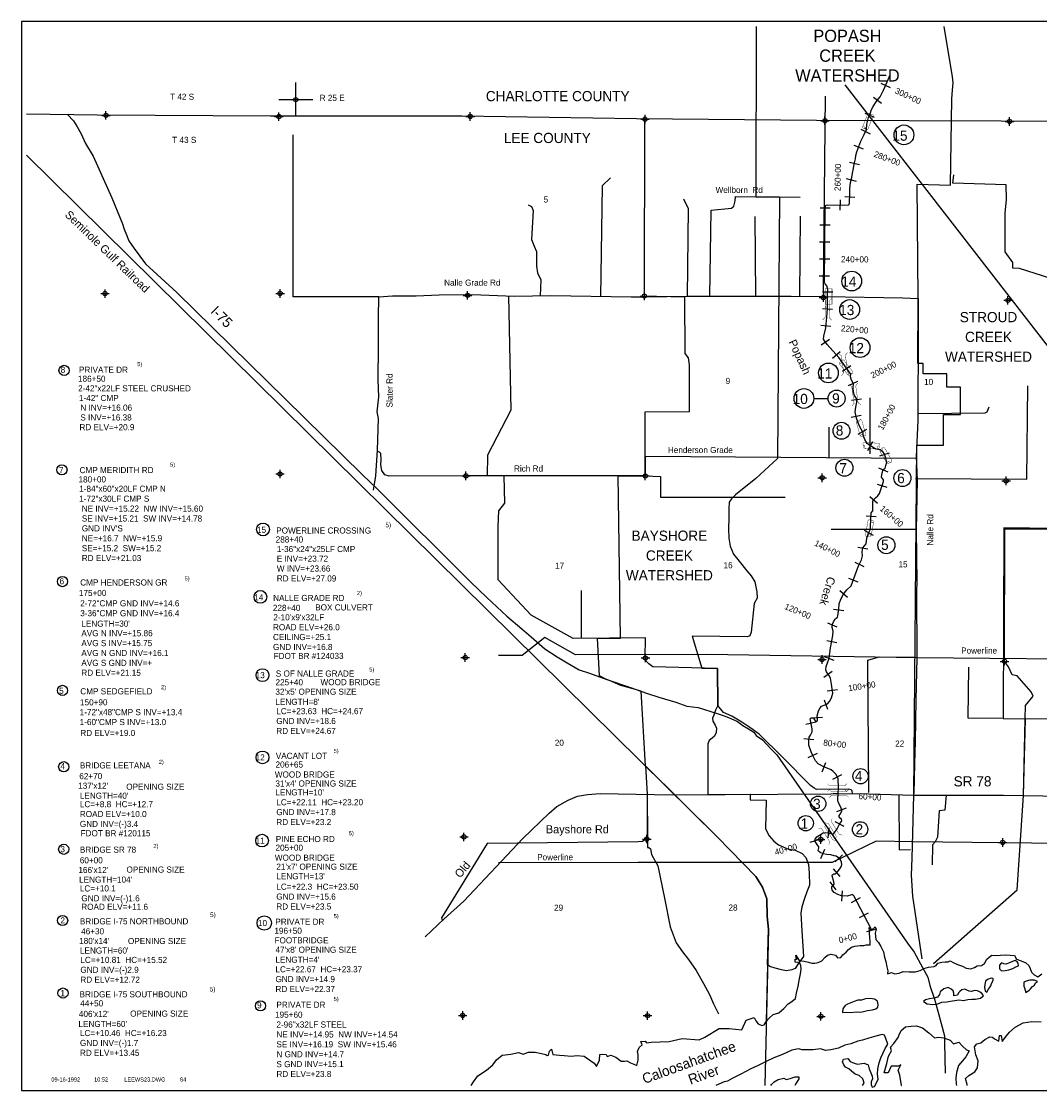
# Model space of a CAD drawing. Extents: x 211778 to 259778, y 857051 to 889051.
# Tile 1 of 2: x 211778 to 241777, y 857551 to 889051. Entities that reach past the tile are written whole.
import ezdxf
from ezdxf.enums import TextEntityAlignment as Align

# ---------------------------------------------------------------- set-up
doc = ezdxf.new("R2010")
doc.units = 0
doc.header["$LTSCALE"] = 800
doc.header["$PDMODE"] = 34
doc.header["$PDSIZE"] = 125
for name, pattern in [('DIVIDE', [0]), ('PHANTOM', [0]), ('STREAM', [0])]:
    doc.linetypes.add(name, pattern=pattern)
doc.layers.get('0').update_dxf_attribs({"linetype": 'CONTINUOUS'})
for name, color, linetype in [('BORDER', 1, 'CONTINUOUS'), ('COUNTY', 15, 'PHANTOM'), ('MAJROADS', 9, 'CONTINUOUS'), ('MINROADS', 8, 'CONTINUOUS'), ('POWERLINES', 11, 'DIVIDE'), ('RR', 13, 'CONTINUOUS'), ('SEC', 2, 'CONTINUOUS'), ('STATIONS', 7, 'CONTINUOUS'), ('STRUCTTEXT', 7, 'CONTINUOUS'), ('STRUCTURES', 10, 'CONTINUOUS'), ('TEXT', 7, 'CONTINUOUS'), ('TRUNKS', 5, 'STREAM'), ('WATER', 4, 'CONTINUOUS'), ('WSHEDS', 3, 'CONTINUOUS')]:
    doc.layers.add(name, color=color, linetype=linetype)

# ---------------------------------------------------------------- blocks, each defined once
blk = doc.blocks.new('TICK')
at = {"color": 0}
for points in [[(500, 0), (500, 1000)], [(0, 500), (1000, 500)]]:
    blk.add_lwpolyline(points, dxfattribs=at)
blk.add_point((500, 500), dxfattribs=at)
blk = doc.blocks.new('RCP')
at = {"layer": 'STRUCTURES', "color": 0, "const_width": 20}
for points in [[(-354, 160, 0.802976), (-374, 25, 0.802976)], [(-374, 25, 0.489412), (-354, -140, 0.489412)], [(-354, -140, 0.606659), (-374, 25, 0.606659)], [(415, 25, 0.606659), (396, -140, 0.606659)], [(415, 25, 0.802976), (396, 160, 0.802976)], [(396, -140, 0.489412), (415, 25, 0.489412)]]:
    blk.add_lwpolyline(points, format="xyb", dxfattribs=at)
for points in [[(396, 160), (-354, 160)], [(-354, -140), (396, -140)]]:
    blk.add_lwpolyline(points, dxfattribs=at)
blk = doc.blocks.new('BOX')
at = {"layer": 'STRUCTURES', "color": 0, "const_width": 20}
blk.add_lwpolyline([(-377, -171), (433, -171), (433, 189), (-377, 189)], close=True, dxfattribs=at)
blk = doc.blocks.new('BRIDGE')
at = {"layer": 'STRUCTURES', "color": 0, "const_width": 20}
for points in [[(-234, -534), (-101, -402), (-101, 496), (-234, 629)], [(244, -534), (112, -402), (112, 496), (244, 629)]]:
    blk.add_lwpolyline(points, dxfattribs=at)
blk = doc.blocks.new('LOGON')
at = {"color": 0}
blk.add_attdef('DATE', text='', height=1, dxfattribs=at).set_placement((-1.87, 1.76), align=Align.RIGHT)
for tag, p in [('TIME', (1.56, 1.76)), ('DRAWING', (8.97, 1.76)), ('OPERATOR', (22.66, 1.76))]:
    blk.add_attdef(tag, p, '', height=1, dxfattribs=at)

msp = doc.modelspace()

# ---------------------------------------------------------------- linework, layer by layer
at = {"layer": 'BORDER', "color": 0}
msp.add_lwpolyline([(211778, 857551), (259778, 857551), (259778, 889051), (211778, 889051)], close=True, dxfattribs=at)
at = {"layer": 'COUNTY', "color": 0}
msp.add_lwpolyline([(259628, 885946), (256329, 886000), (251194, 886003), (245934, 886091), (240641, 886112), (235204, 886133), (229902, 886179), (224751, 886258), (219114, 886255), (214022, 886292), (211928, 886317)], dxfattribs=at)
at = {"layer": 'MAJROADS', "color": 0}
for points in [[(213139, 886311), (213314, 886126), (213413, 885966), (213537, 885739), (213669, 885453), (213893, 885082), (214445, 883855), (214758, 883090), (214807, 882931), (214873, 882763), (214947, 882586), (215104, 882359), (215436, 881912), (216360, 881067), (219554, 877927), (221817, 875698), (222274, 875267), (225019, 872532), (225491, 872077), (226083, 871525), (226521, 871152), (226801, 870917), (227198, 870565), (227566, 870329), (227858, 870152), (228211, 869949), (228517, 869846), (229028, 869663), (229694, 869437), (230225, 869255), (230560, 869140), (231061, 868991), (231381, 868878), (231722, 868842), (232094, 868724), (232334, 868644), (232516, 868584), (232680, 868509), (232873, 868427), (233031, 868309), (233205, 868205), (233358, 868109), (233423, 868013), (233617, 867884), (233733, 867758), (233875, 867601), (234039, 867444), (237881, 861895), (238086, 861630), (238330, 861177), (238481, 860897), (238547, 860652), (238677, 860246), (238783, 859893), (238975, 859166), (238973, 858957), (238991, 858065)], [(222308, 880937), (219788, 880937), (219788, 885707)], [(222152, 875237), (222218, 875658), (222274, 876420), (222298, 877350), (222257, 877552), (222311, 877987), (222290, 878490), (222297, 879462), (222303, 880317), (222308, 880937), (222710, 880967), (223406, 880970), (224084, 880999), (225073, 881008), (226296, 880958), (227377, 880975), (229740, 880940), (230193, 880937), (231408, 880953), (232598, 880953), (233436, 880955), (234458, 880956), (235480, 880948), (237743, 880907), (238203, 880886), (238197, 879981), (238193, 877292), (238144, 876236), (238172, 875532), (238136, 874058), (238158, 872524), (238148, 872281), (238159, 870287), (238133, 869063), (238115, 867832), (238094, 867187), (238071, 866307)], [(223670, 862080), (224233, 862615), (224815, 863130), (226555, 864977), (227332, 865725), (227551, 865917), (227888, 866107), (228165, 866230), (228459, 866278), (228828, 866309), (230956, 866268), (235626, 866297), (236411, 866303), (238070, 866257), (240718, 866254), (245921, 866165)]]:
    msp.add_lwpolyline(points, dxfattribs=at)
at = {"layer": 'MINROADS', "color": 0}
msp.add_line((235576, 876189), (235576, 877099), dxfattribs=at)
for points in [[(235456, 886851), (235397, 881120), (235415, 880949)], [(243345, 880262), (243280, 881102), (241186, 881766), (240985, 881780), (240989, 881946), (240764, 882260), (240759, 883413), (240805, 883790), (240795, 884240), (239223, 884286), (239254, 884530)], [(229130, 884442), (228893, 884205), (228843, 880940)], [(232066, 880953), (232096, 883486), (232704, 883544), (232771, 883608), (232809, 883767), (232819, 883893), (234724, 883872)], [(226711, 883643), (226806, 883597), (226853, 883484), (226808, 882629), (226881, 882430), (226958, 882272), (226959, 882065), (226954, 881836), (226988, 881643), (227078, 881437), (227060, 880970)], [(231286, 883820), (231424, 883536), (231393, 880953)], [(233388, 883301), (233402, 880955)], [(234718, 883314), (234702, 880954)], [(226134, 880964), (226195, 877595), (225508, 876270), (225504, 875661)], [(238125, 875587), (241402, 875562), (241429, 878311)], [(236788, 876307), (236788, 877957)], [(238194, 877498), (240177, 877514), (240229, 877550), (240293, 877697)], [(238146, 876170), (230158, 876228), (230161, 875658), (224876, 875662), (222610, 875652), (222490, 875688), (222398, 875816), (222369, 875988), (222381, 876135), (222366, 876323), (222325, 876359), (222271, 876379), (222262, 876380)], [(236266, 866302), (236258, 866386), (236221, 866415), (236155, 866433), (235208, 866426), (235131, 866462), (235025, 866540), (234202, 867374), (233517, 868051), (233272, 868232), (233001, 868408), (232709, 868585), (232460, 868693), (232300, 868893), (232284, 869991), (230380, 870037), (230269, 870120), (230200, 870189), (230159, 870299), (230165, 870886), (228039, 870872), (226801, 871557), (225827, 872594), (225830, 874174), (225841, 874634), (226017, 874860), (226005, 875661)], [(229429, 870881), (229358, 875658)], [(230161, 875658), (230611, 875642), (230611, 875031), (234284, 875031)], [(249946, 874029), (246010, 874063), (240727, 874129), (240700, 868510), (242339, 868503), (242325, 867528), (242500, 867515), (242516, 866223)], [(235640, 874096), (238140, 874094)], [(228279, 870881), (228279, 872281)], [(236748, 866332), (236716, 870235), (237052, 870335), (238088, 870325)], [(240710, 868510), (239676, 868528), (239689, 870023)], [(241298, 866244), (241366, 868497)], [(230217, 866282), (230217, 865017), (230166, 864954), (230078, 864890), (229952, 864881), (225498, 864831), (224151, 862646), (224179, 862563)], [(237626, 866272), (237639, 864645), (237974, 864653)], [(239024, 866256), (238988, 865818), (238817, 865791), (238765, 865014), (238700, 864876), (238617, 864790), (238616, 864204)]]:
    msp.add_lwpolyline(points, dxfattribs=at)
at = {"layer": 'POWERLINES', "color": 0}
for points in [[(236038, 887177), (246146, 874159), (246031, 861285), (245180, 860784)], [(245948, 867739), (244903, 867731), (244960, 868848), (244618, 868835), (244598, 870240), (238173, 870297), (231969, 870397), (228102, 870392), (227198, 870904), (226531, 870369), (225833, 870368)], [(245886, 864796), (238049, 864876), (236966, 864904), (235670, 864269), (229949, 864268), (225833, 864260)]]:
    msp.add_lwpolyline(points, dxfattribs=at)
at = {"layer": 'RR', "color": 0}
msp.add_lwpolyline([(211928, 885108), (232280, 865032), (233421, 863858), (233610, 863541), (233739, 863199), (233753, 862685), (233791, 862310), (233678, 857701)], dxfattribs=at)
at = {"layer": 'SEC', "color": 0}
for p in [(214271, 886282), (219364, 886246), (225001, 886249), (230152, 886170), (235454, 886124), (240890, 886102), (214243, 881031), (219402, 881036), (224922, 880980), (230132, 880960), (235409, 880914), (240845, 880834), (219398, 875717), (224876, 875662), (230161, 875658), (235371, 875604), (240790, 875515), (224855, 870309), (230165, 870297), (235367, 870251), (240744, 870197), (224817, 865024), (230203, 864961), (235329, 864949), (240690, 864861), (224780, 859764), (230225, 859759), (235334, 859739)]:
    msp.add_point(p, dxfattribs=at)
at = {"layer": 'STATIONS', "color": 0}
for p, q in [((237101, 887228), (237373, 887102)), ((236880, 886816), (237122, 886639)), ((236624, 886349), (236901, 886233)), ((236513, 885874), (236783, 885743)), ((236302, 885406), (236583, 885301)), ((236176, 884901), (236469, 884838)), ((236078, 884420), (236368, 884340)), ((236035, 883892), (236334, 883875)), ((235899, 883793), (235893, 883493)), ((235307, 883557), (235607, 883554)), ((235302, 883057), (235602, 883054)), ((235297, 882557), (235597, 882554)), ((235292, 882057), (235592, 882054)), ((235287, 881557), (235587, 881554)), ((235383, 881087), (235683, 881079)), ((235376, 880596), (235675, 880570)), ((235333, 880099), (235631, 880072)), ((235337, 879526), (235590, 879688)), ((235677, 879127), (235898, 879329)), ((235969, 878743), (236212, 878918)), ((236150, 878321), (236419, 878455)), ((236233, 877893), (236530, 877931)), ((236223, 877388), (236516, 877453)), ((236428, 876889), (236691, 877033)), ((236721, 876409), (236864, 876673)), ((237065, 876252), (237351, 876342)), ((237031, 875897), (237309, 875785)), ((236992, 875415), (237278, 875324)), ((236772, 875051), (236999, 874854)), ((236663, 874483), (236962, 874468)), ((236610, 874064), (236872, 873916)), ((236417, 873563), (236713, 873512)), ((236333, 873124), (236602, 872991)), ((236145, 872646), (236425, 872539)), ((235890, 872283), (236121, 872092)), ((235709, 871736), (236007, 871699)), ((235528, 871333), (235805, 871217)), ((235506, 870811), (235800, 870754)), ((235434, 870342), (235714, 870235)), ((235419, 869734), (235662, 869909)), ((235523, 869325), (235820, 869370)), ((235428, 869068), (235527, 868784)), ((235078, 868538), (235378, 868553)), ((234894, 868346), (235186, 868415)), ((234831, 867928), (235129, 867893)), ((234957, 867368), (235229, 867495)), ((235370, 866944), (235482, 867222)), ((235683, 866724), (235947, 866868)), ((235692, 866315), (235991, 866294)), ((235807, 865777), (236088, 865884)), ((235747, 865475), (236014, 865340)), ((235567, 865296), (235538, 864997)), ((235017, 864874), (235306, 864955)), ((235335, 864392), (235452, 864668)), ((235754, 864293), (235972, 864499)), ((235693, 864084), (235895, 863863)), ((235594, 863705), (235772, 863464)), ((235955, 863136), (235967, 863436)), ((236238, 863096), (236504, 863236)), ((236470, 862654), (236736, 862793)), ((236682, 862239), (236972, 862316))]:
    msp.add_line(p, q, dxfattribs=at)
at = {"layer": 'STRUCTTEXT', "color": 0}
msp.add_lwpolyline([(235125, 877942), (235547, 877939)], dxfattribs=at)
for centre, radius in [((237779, 885708), 291), ((236242, 881400), 291), ((236181, 880562), 291), ((236487, 879440), 291), ((213036, 878769), 150), ((235556, 878693), 291), ((234834, 877942), 291), ((235797, 877939), 250), ((235940, 876991), 250), ((236027, 875900), 250), ((212974, 875841), 150), ((237736, 875598), 250), ((218898, 874083), 188), ((237262, 873617), 250), ((212991, 872547), 150), ((218820, 872097), 188), ((218882, 869790), 188), ((212990, 869342), 150), ((218882, 867367), 188), ((213026, 867092), 150), ((236502, 866813), 226), ((235253, 866002), 226), ((234887, 865428), 226), ((236488, 865248), 226), ((218870, 864917), 188), ((213026, 864661), 150), ((212994, 862564), 150), ((218934, 862490), 212), ((213005, 860426), 150), ((218823, 860049), 150)]:
    msp.add_circle(centre, radius, dxfattribs=at)
at = {"layer": 'TRUNKS', "color": 0}
msp.add_lwpolyline([(236827, 862277), (236817, 862316), (236306, 863290), (236278, 863317), (236237, 863314), (236107, 863280), (235941, 863287), (235829, 863325), (235723, 863384), (235662, 863453), (235653, 863521), (235651, 863561), (235703, 863599), (235728, 863633), (235716, 863705), (235664, 863877), (235663, 863901), (235681, 863918), (235714, 863939), (235760, 863942), (235825, 864001), (235890, 864080), (235938, 864162), (235946, 864214), (235943, 864282), (235910, 864346), (235851, 864409), (235784, 864457), (235723, 864463), (235626, 864500), (235504, 864510), (235398, 864528), (235316, 864563), (235262, 864603), (235254, 864623), (235273, 864706), (235274, 864730), (235245, 864772), (235169, 864888), (235161, 864916), (235169, 864955), (235214, 865026), (235405, 865148), (235469, 865155), (235564, 865146), (235623, 865129), (235679, 865110), (235703, 865116), (235748, 865167), (235810, 865268), (235888, 865423), (235936, 865479), (235949, 865502), (235938, 865551), (235905, 865578), (235876, 865620), (235870, 865657), (235898, 865691), (235959, 865799), (235904, 865944), (235864, 866009), (235832, 866088), (235831, 866151), (235841, 866298), (235853, 866467), (235847, 866738), (235780, 866860), (235695, 866954), (235639, 866997), (235419, 867086), (235251, 867178), (235175, 867271), (235107, 867402), (235045, 867534), (234982, 867728), (234975, 867864), (234986, 867962), (235027, 868026), (235077, 868116), (235080, 868212), (235023, 868452), (235022, 868500), (235045, 868534), (235073, 868538), (235114, 868521), (235146, 868473), (235175, 868435), (235195, 868426), (235221, 868440), (235231, 868479), (235225, 868593), (235258, 868738), (235308, 868831), (235355, 868878), (235404, 868900), (235485, 868929), (235532, 868945), (235590, 869018), (235645, 869123), (235684, 869264), (235665, 869387), (235645, 869529), (235617, 869698), (235563, 869791), (235495, 869885), (235479, 869950), (235484, 870042), (235524, 870157), (235576, 870293), (235616, 870593), (235687, 870960), (235691, 871089), (235665, 871190), (235665, 871271), (235705, 871366), (235750, 871439), (235784, 871471), (235822, 871500), (235836, 871539), (235861, 871741), (235876, 871894), (235919, 872030), (235997, 872177), (236100, 872303), (236222, 872426), (236444, 873012), (236532, 873188), (236557, 873310), (236545, 873422), (236565, 873539), (236621, 873597), (236664, 873656), (236684, 873822), (236732, 873973), (236796, 874087), (236796, 874095), (236798, 874181), (236817, 874569), (236865, 874636), (236862, 874767), (236866, 874930), (236938, 875014), (237007, 875069), (237061, 875139), (237173, 875492), (237173, 875542), (237148, 875589), (237122, 875620), (237134, 875753), (237172, 875846), (237227, 875886), (237251, 875964), (237274, 876070), (237244, 876184), (237208, 876299), (237203, 876307), (237162, 876372), (237078, 876429), (236956, 876452), (236771, 876553), (236695, 876620), (236626, 876738), (236576, 876861), (236578, 876927), (236459, 877144), (236382, 877362), (236341, 877549), (236362, 877681), (236392, 877829), (236378, 877941), (236328, 878025), (236291, 878126), (236288, 878268), (236297, 878362), (236223, 878512), (236209, 878578), (236218, 878654), (235864, 879144), (235514, 879529), (235443, 879640), (235413, 879688), (235416, 879778), (235477, 880027), (235505, 880339), (235527, 880594), (235530, 880962), (235535, 881154), (235509, 881264), (235463, 881324), (235436, 881362), (235457, 883571), (235480, 883633), (235542, 883649), (236135, 883638), (236173, 883678), (236178, 883768), (236186, 883914), (236189, 884117), (236203, 884309), (236242, 884447), (236267, 884584), (236297, 884721), (236318, 884849), (236350, 885001), (236366, 885097), (236388, 885210), (236506, 885523), (236605, 885719), (236674, 885861), (236691, 886020), (236732, 886218), (236790, 886356), (236825, 886458), (236878, 886546), (236964, 886677), (237025, 886760), (237079, 886824), (237174, 887029), (237288, 887275), (237344, 887411), (237364, 887454)], dxfattribs=at)
at = {"layer": 'WATER', "color": 0}
for points in [[(233364, 859703), (233414, 859611), (233488, 859518), (233597, 859467), (233664, 859492), (233732, 859600), (233816, 859700), (233926, 859791), (234093, 859841), (234237, 859974), (234372, 860107), (234481, 860181), (234590, 860264), (234616, 860423), (234668, 860624), (234694, 860791), (234737, 860992), (234755, 861126), (234739, 861235), (234714, 861310), (234664, 861327), (234572, 861336), (234573, 861420), (234631, 861420), (234607, 861470), (234599, 861546), (234698, 861386), (234840, 861360), (234966, 861334), (235066, 861308), (235150, 861307), (235251, 861324), (235360, 861373), (235452, 861473), (235528, 861539), (235637, 861572), (235763, 861538), (235821, 861462), (235921, 861470), (235981, 861553), (236073, 861628), (236149, 861711), (236233, 861778), (236334, 861810), (236493, 861826), (236602, 861825), (236669, 861842), (236786, 861849), (236787, 861933), (236771, 862076), (236764, 862176), (236764, 862260), (236756, 862352), (236823, 862276), (236932, 862376), (236957, 862309), (236931, 862192), (236955, 862007), (237030, 861915), (237104, 861797), (237179, 861637), (237203, 861478), (237244, 861352), (237276, 861193), (237309, 861084), (237292, 860992), (237409, 861033), (237501, 860990), (237644, 861015), (237753, 861064), (237937, 861046), (238121, 861053), (238255, 861086), (238365, 861152), (238499, 861185), (238675, 861209), (238734, 861234), (238776, 861309), (238893, 861333), (238994, 861349), (239086, 861348), (239145, 861373), (239253, 861314), (239362, 861271), (239504, 861220), (239612, 861161), (239755, 861143), (239855, 861176), (239939, 861226), (240065, 861233), (240158, 861291), (240226, 861425), (240293, 861483), (240369, 861541), (240494, 861532), (240620, 861539), (240771, 861547), (240913, 861537), (241038, 861528), (241096, 861427), (241230, 861376), (241372, 861317), (241464, 861241), (241497, 861148), (241538, 861039), (241613, 860963), (241729, 860904), (241847, 860995)], [(230328, 858978), (230864, 859001), (231242, 859085), (231745, 859043), (231913, 859127), (232333, 859379), (232627, 859379), (233005, 859337), (233131, 859631), (233364, 859703)], [(237703, 857701), (237706, 857704), (237657, 858005), (237608, 858156), (237693, 858315), (237617, 858274), (237408, 858275), (237315, 858074), (237197, 858075), (237274, 858351), (237326, 858568), (237410, 858727), (237386, 858827), (237478, 858936), (237613, 859111), (237639, 859195), (237698, 859320), (237824, 859428), (237992, 859452), (238151, 859460), (238327, 859400), (238518, 859257), (238685, 859105), (238794, 859121), (238953, 859103), (239145, 859035), (239237, 858934), (239396, 858975), (239504, 858858), (239621, 858756), (239705, 858723), (239603, 858547), (239502, 858431), (239392, 858289), (239324, 858088), (239307, 857921), (239322, 857745), (239326, 857701)], [(239646, 857701), (239640, 857735), (239591, 857911), (239692, 857994), (239869, 858102), (239945, 858219), (239971, 858428), (239896, 858604), (239856, 858839), (239923, 858931), (240041, 858955), (240167, 859055), (240310, 859138), (240385, 859121), (240452, 859078), (240577, 859011), (240595, 859170), (240645, 859178), (240677, 859002), (240804, 859160), (240888, 859269), (241057, 859418), (241292, 859543), (241552, 859591), (241819, 859573)], [(225031, 857701), (225094, 857806), (225230, 857990), (225482, 858156), (225667, 858314), (225777, 858455), (225945, 858596), (226197, 858628), (226423, 858669), (226565, 858626), (226716, 858683), (226917, 858682), (227101, 858647), (227227, 858613), (227268, 858588), (227310, 858596), (227336, 858713), (227395, 858771), (227436, 858612), (227637, 858594), (227771, 858584), (227980, 858566), (228148, 858582), (228357, 858564), (228657, 858361), (228723, 858260), (228808, 858444), (228818, 858611), (228893, 858627), (229011, 858618), (229035, 858559), (229144, 858592), (229295, 858541), (229453, 858414), (229545, 858414), (229612, 858430), (229721, 858370), (229821, 858328), (229913, 858294), (229947, 858444), (229948, 858612), (229932, 858704), (229983, 858821), (230068, 858896), (230026, 858997), (230160, 859012), (230194, 858962), (230328, 858978)], [(236555, 857701), (236606, 857781), (236573, 857898), (236457, 857999), (236340, 858034), (236232, 858127), (236157, 858194), (236056, 858237), (236007, 858312), (235974, 858396), (235999, 858480), (236125, 858496), (236200, 858412), (236309, 858361), (236409, 858335), (236543, 858351), (236610, 858359), (236727, 858307), (236760, 858190), (236801, 858072), (236842, 857980), (236858, 857896), (236816, 857813), (236815, 857729), (236848, 857653), (236915, 857670), (236975, 857778), (237017, 857887), (237001, 858038), (237011, 858197), (237054, 858372), (237097, 858514), (237165, 858665), (237224, 858790), (237301, 858923), (237243, 859083), (237210, 859184), (237135, 859209), (236950, 859152), (236749, 859095), (236556, 859037), (236422, 859005), (236212, 858931), (236036, 858890), (235851, 858799), (235624, 858751), (235465, 858735), (235323, 858778), (235105, 858754), (234921, 858755), (234779, 858756), (234678, 858782), (234477, 858742), (234200, 858618), (233948, 858519), (233738, 858420), (233485, 858288), (233267, 858189), (232973, 858032), (232721, 857908), (232578, 857833), (232485, 857809)], [(232485, 857809), (232326, 857743), (232234, 857701)], [(233862, 857701), (233875, 857732), (233960, 857807), (234077, 857882), (234237, 857914), (234312, 857880), (234429, 857904), (234580, 857954), (234681, 857961), (234680, 857894), (234604, 857769), (234569, 857701)]]:
    msp.add_lwpolyline(points, dxfattribs=at)
for points in [[(241061, 861385), (240994, 861360), (240893, 861311), (240784, 861278), (240726, 861287), (240651, 861312), (240591, 861246), (240599, 861137), (240657, 861078), (240758, 861094), (240867, 861110), (240993, 861151), (241077, 861201), (241153, 861225), (241145, 861301), (241111, 861343)], [(240125, 860344), (240083, 860403), (240025, 860454), (239950, 860488), (239866, 860497), (239757, 860473), (239698, 860481), (239632, 860515), (239573, 860541), (239481, 860516), (239422, 860475), (239388, 860433), (239354, 860367), (239254, 860342), (239246, 860426), (239229, 860493), (239171, 860544), (239079, 860586), (238953, 860554), (238844, 860462), (238827, 860387), (238768, 860304), (238658, 860279), (238533, 860255), (238415, 860222), (238356, 860172), (238465, 860105), (238632, 860087), (238775, 860111), (238900, 860152), (239043, 860168), (239211, 860192), (239404, 860224), (239537, 860206), (239663, 860239), (239781, 860246), (239889, 860246), (240032, 860278), (240091, 860328)], [(240226, 860453), (240268, 860536), (240344, 860636), (240362, 860703), (240404, 860795), (240413, 860853), (240346, 860862), (240245, 860821), (240186, 860771), (240160, 860679), (240151, 860587), (240176, 860495)], [(241719, 860769), (241627, 860803), (241493, 860804), (241384, 860780), (241308, 860747), (241308, 860629), (241332, 860579), (241349, 860512), (241373, 860445), (241466, 860511), (241508, 860553), (241567, 860619), (241626, 860661), (241652, 860728)], [(236369, 859868), (236511, 859867), (236704, 859916), (236855, 859931), (236948, 859964), (237007, 860006), (237024, 860081), (237000, 860190), (236908, 860241), (236799, 860267), (236648, 860251), (236531, 860218), (236422, 860211), (236313, 860178), (236212, 860137), (236119, 860096), (236052, 860054), (235976, 859963), (235967, 859854), (236101, 859861), (236202, 859852)]]:
    msp.add_lwpolyline(points, close=True, dxfattribs=at)
at = {"layer": 'WSHEDS', "color": 0}
for points in [[(233425, 888901), (233416, 883887), (234111, 883879), (234054, 876169), (233415, 875586), (232821, 875103), (232702, 874986), (232634, 874891), (232619, 874695), (232620, 874425), (232611, 874099), (232623, 873830), (232662, 873594), (232758, 873351), (232923, 873153), (233154, 872862), (233278, 872712), (233387, 872537), (233443, 872249), (233453, 872057), (233372, 871899), (233281, 871057), (233241, 870950), (233175, 870921), (231543, 870941), (231829, 869998), (232284, 869991), (232300, 868893), (232227, 868761), (232182, 868612), (232140, 868524), (232150, 868434), (232221, 868321), (232254, 868226), (232249, 868097), (232196, 867997), (232126, 867933), (232038, 867862), (232001, 867765), (232007, 866275), (233249, 866282), (233249, 866115), (233725, 866108), (233706, 865264), (233805, 865054), (233942, 864903), (234081, 864790), (234379, 864667), (234577, 864633), (234786, 864533), (234887, 864416), (234970, 864210), (234988, 863961), (234995, 863602), (234919, 863407), (234847, 863209), (234774, 862969), (234745, 862777), (234774, 862263), (234825, 861505), (234688, 861311)], [(238315, 861438), (238042, 863284), (237998, 863900), (238021, 864396), (238070, 866257), (238164, 876570), (238946, 876570), (238946, 877470), (239446, 877470), (239446, 878270), (239046, 878270), (239046, 878670), (238346, 878670), (238346, 878970), (238186, 878971), (238203, 880886), (238170, 884260), (239156, 884223), (239190, 886774), (239209, 887022), (239229, 887244), (239212, 887416), (238962, 888901)], [(230132, 880960), (230144, 886170)], [(230167, 867116), (230037, 869318), (229761, 869394), (229435, 869484), (229191, 869590), (228982, 869683), (228815, 869771), (228756, 870877), (229429, 870881), (229358, 875658), (230161, 875658), (230153, 877548), (231463, 877557), (231462, 878931), (231431, 879135), (231339, 879266), (231325, 880924), (230074, 880951)], [(238650, 861294), (241114, 863470), (241298, 866244), (241351, 868507), (241361, 868893), (241588, 869175), (241531, 869295), (241119, 869773), (240968, 869798), (240862, 870035), (240744, 870197), (240750, 874097), (242994, 874101)], [(234688, 861311), (234577, 861153), (234473, 861111), (234324, 861079), (234175, 861105), (233990, 861156), (233832, 861206), (233765, 861252), (233791, 862310), (233753, 862685), (233739, 863199), (233610, 863541), (233421, 863858), (232280, 865032), (230167, 867116), (230217, 866282), (230226, 865004), (230226, 864711), (230261, 864711), (230315, 864675), (230341, 864506), (230531, 864169), (230723, 863220), (230891, 862373), (231072, 861907), (231254, 861639), (231428, 861413), (231656, 861087), (231878, 860710), (232055, 860387), (232171, 860108), (232316, 859812)], [(233765, 861252), (233724, 859588)]]:
    msp.add_lwpolyline(points, dxfattribs=at)

# ---------------------------------------------------------------- block references
at = {"color": 0}
msp.add_blockref('TICK', (219364, 886246), dxfattribs=at)
at = {"layer": 'STRUCTTEXT', "color": 0, "xscale": 0.5625, "yscale": 0.5625, "zscale": 0.5625, "rotation": 248.3177083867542}
msp.add_blockref('RCP', (236716, 886117), dxfattribs=at)
at = {"layer": 'STRUCTURES', "color": 0}
for name, p, xscale, yscale, zscale, rotation in [('BOX', (235564, 880931), 0.5625, 0.5625, 0.5625, 90), ('BRIDGE', (235519, 880553), 0.5625, 0.5625, 0.5625, 358.6554353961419), ('BRIDGE', (236031, 878930), 0.5625, 0.5625, 0.5625, 8), ('RCP', (236062, 878854), 0.5625, 0.5625, 0.5625, 307.7079410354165), ('BRIDGE', (236336, 878031), 0.5625, 0.5625, 0.5625, 8), ('RCP', (236506, 877076), 0.5625, 0.5625, 0.5625, 286.1134182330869), ('RCP', (236804, 876545), 0.5625, 0.5625, 0.5625, 357.5485302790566), ('RCP', (237234, 876264), 0.5625, 0.5625, 0.5625, 300.0000000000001), ('RCP', (236771, 874103), 0.5625, 0.5625, 0.5625, 79.99202019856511), ('BRIDGE', (235835, 866474), 0.495, 0.495, 0.495, 89.89783474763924), ('BRIDGE', (235890, 866302), 0.495, 0.495, 0.495, 90.42607874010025), ('BRIDGE', (235530, 865081), 0.495, 0.495, 0.495, 31.56505117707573), ('BRIDGE', (235724, 865238), 0.495, 0.495, 0.495, 31.56505117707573)]:
    msp.add_blockref(name, p, dxfattribs=dict(at, xscale=xscale, yscale=yscale, zscale=zscale, rotation=rotation))
at = {"layer": 'TEXT', "color": 0, "xscale": 120, "yscale": 120, "zscale": 120}
msp.add_blockref('LOGON', (213733, 857607), dxfattribs=at).add_auto_attribs({'DATE': '09-16-1992', 'TIME': '10:52', 'OPERATOR': '84', 'DRAWING': 'LEEWS23.DWG'})

# ---------------------------------------------------------------- texts
at = {"layer": 'MAJROADS', "color": 0}
for s, height, p in [('Nalle Grade Rd', 180, (224234, 881265)), ('SR 78', 300, (239244, 866513)), ('Bayshore Rd', 240, (227231, 865131))]:
    msp.add_text(s, height=height, dxfattribs=at).set_placement(p)
for s, height, rotation, p in [('I-75', 300, 315, (217333, 880486)), ('Slater Rd', 180, 90, (222715, 877676)), ('Nalle Rd', 180, 90, (238644, 873609)), ('Old', 240, 50, (224704, 863796))]:
    msp.add_text(s, height=height, rotation=rotation, dxfattribs=at).set_placement(p)
at = {"layer": 'MINROADS', "color": 0}
for s, p in [('Wellborn  Rd', (232231, 883996)), ('Henderson Grade', (230825, 876334)), ('Rich Rd', (226292, 875788))]:
    msp.add_text(s, height=180, dxfattribs=at).set_placement(p)
at = {"layer": 'POWERLINES', "color": 0}
for p in [(239466, 870426), (226975, 864339)]:
    msp.add_text('Powerline', height=180, dxfattribs=at).set_placement(p)
at = {"layer": 'RR', "color": 0}
msp.add_text('Seminole Gulf Railroad', height=240, rotation=316, dxfattribs=at).set_placement((213040, 883331))
at = {"layer": 'STATIONS', "color": 0}
for s, rotation, p in [('300+00', 335.2296, (237864, 886772)), ('280+00', 339.4632, (237254, 884928)), ('260+00', 88.9101, (235921, 884455)), ('240+00', 359.4512, (236331, 881951)), ('220+00', 354.8876, (236321, 879887)), ('200+00', 26.3861, (237217, 878708)), ('180+00', 61.3933, (237350, 877347)), ('160+00', 319.1195, (237360, 874401)), ('140+00', 333.6251, (235485, 873439)), ('120+00', 337.3641, (234618, 871590)), ('100+00', 8.6135, (236554, 869375)), ('80+00', 353.4092, (235731, 867679)), ('60+00', 356.1193, (236774, 866117)), ('40+00', 15.5916, (234326, 864575)), ('0+00', 14.8941, (236149, 861957))]:
    msp.add_text(s, height=180, rotation=rotation, dxfattribs=at).set_placement(p, align=Align.CENTER)
at = {"layer": 'STRUCTTEXT', "color": 0}
for s, height, p in [('15', 300, (237440, 885535)), ('14', 300, (235933, 881235)), ('13', 300, (235872, 880398)), ('12', 300, (236155, 879276)), ('8', 180, (212936, 878696)), ('PRIVATE DR', 180, (213474, 878698)), ('5)', 120, (215192, 878894)), ('186+50', 180, (213447, 878433)), ('11', 300, (235225, 878529)), ('2-42"x22LF STEEL CRUSHED', 180, (213450, 878151)), ('1-42" CMP ', 180, (213476, 877865)), ('10', 300, (234502, 877778)), ('9', 300, (235664, 877793)), ('N INV=+16.06', 180, (213516, 877584)), ('S INV=+16.38', 180, (213516, 877293)), ('RD ELV=+20.9', 180, (213490, 877007)), ('8', 300, (235772, 876849)), ('5)', 120, (216159, 875933)), ('7', 300, (235876, 875737)), ('7', 180, (212887, 875745)), ('CMP MERIDITH RD', 180, (213493, 875742)), ('6', 300, (237581, 875447)), ('180+00', 180, (213462, 875468)), ('1-84"x60"x20LF CMP N', 180, (213482, 875192)), ('1-72"x30LF CMP S', 180, (213482, 874900)), ('NE INV=+15.22  NW INV=+15.60', 180, (213558, 874608)), ('SE INV=+15.21  SW INV=+14.78', 180, (213558, 874317)), ("GND INV'S", 180, (213558, 874025)), ('15', 180, (218719, 873982)), ('POWERLINE CROSSING', 180, (219287, 873962)), ('5)', 135, (222505, 874148)), ('NE=+16.7  NW=+15.9', 180, (213558, 873734)), ('288+40', 180, (219271, 873698)), ('SE=+15.2  SW=+15.2', 180, (213558, 873442)), ('1-36"x24"x25LF CMP', 180, (219304, 873416)), ('5', 300, (237106, 873481)), ('RD ELV=+21.03', 180, (213558, 873151)), ('E INV=+23.72', 180, (219304, 873133)), ('W INV=+23.66', 180, (219304, 872842)), ('6', 180, (212904, 872469)), ('CMP HENDERSON GR', 180, (213512, 872431)), ('5)', 120, (216587, 872581)), ('RD ELV=+27.09', 180, (219304, 872550)), ('175+00', 180, (213473, 872122)), ('2)', 120, (221664, 872152)), ('2-72"CMP GND INV=+14.6', 180, (213512, 871818)), ('14', 180, (218640, 871996)), ('NALLE GRADE RD', 180, (219196, 871976)), ('3-36"CMP GND INV=+16.4', 180, (213512, 871526)), ('228+40', 180, (219187, 871683)), ('BOX CULVERT', 180, (220435, 871697)), ("LENGTH=30'", 180, (213545, 871219)), ("2-10'x9'x32LF", 180, (219202, 871406)), ('ROAD ELV=+26.0', 180, (219191, 871114)), ('AVG N INV=+15.86', 180, (213545, 870937)), ('CEILING=+25.1', 180, (219191, 870823)), ('AVG S INV=+15.75', 180, (213545, 870645)), ('GND INV=+16.8', 180, (219191, 870531)), ('AVG N GND INV=+16.1', 180, (213545, 870354)), ('FDOT BR #124033', 180, (219211, 870267)), ('AVG S GND INV=+', 180, (213545, 870063)), ('RD ELV=+21.15', 180, (213545, 869771)), ('13', 180, (218680, 869701)), ('S OF NALLE GRADE', 180, (219274, 869748)), ('5)', 120, (222029, 869896)), ('5', 180, (212892, 869242)), ('CMP SEDGEFIELD', 180, (213514, 869225)), ('2)', 120, (215895, 869376)), ("32'x5' OPENING SIZE", 180, (219262, 869214)), ('225+40', 180, (219266, 869492)), ('WOOD BRIDGE', 180, (220591, 869495)), ("LENGTH=8'", 180, (219262, 868915)), ('1-72"x48"CMP S INV=+13.4', 180, (213496, 868611)), ('150+90', 180, (213506, 868902)), ('LC=+23.63  HC=+24.67', 180, (219289, 868641)), ('1-60"CMP S INV=+13.0', 180, (213496, 868319)), ('GND INV=+18.6', 180, (219289, 868350)), ('RD ELV=+19.0', 180, (213514, 867998)), ('RD ELV=+24.67', 180, (219289, 868058)), ('5)', 120, (220977, 867499)), ('4', 180, (212928, 867020)), ('BRIDGE LEETANA', 180, (213501, 867042)), ('2)', 120, (215826, 867175)), ('12', 180, (218680, 867277)), ('VACANT LOT', 180, (219274, 867324)), ('206+65', 180, (219266, 867068)), ('62+70', 180, (213485, 866726)), ('WOOD BRIDGE', 180, (219245, 866774)), ('4', 300, (236335, 866670)), ("137'x12'", 180, (213451, 866443)), ('OPENING SIZE', 180, (214868, 866414)), ("31'x4' OPENING SIZE", 180, (219262, 866509)), ("LENGTH=40'", 180, (213501, 866151)), ("LENGTH=10'", 180, (219262, 866247)), ('LC=+8.8  HC=+12.7', 180, (213501, 865901)), ('LC=+22.11  HC=+23.20', 180, (219289, 865957)), ('3', 300, (235104, 865849)), ('ROAD ELV=+10.0', 180, (213501, 865610)), ('GND INV=+17.8', 180, (219289, 865666)), ('GND INV=(-)3.4', 180, (213501, 865318)), ('RD ELV=+23.2', 180, (219289, 865374)), ('1', 300, (234735, 865268)), ('2', 300, (236354, 865099)), ('FDOT BR #120115', 180, (213522, 865044)), ('11', 180, (218680, 864827)), ('PINE ECHO RD', 180, (219274, 864874)), ('5)', 120, (221424, 865075)), ('3', 180, (212928, 864576)), ('BRIDGE SR 78', 180, (213501, 864560)), ('2)', 120, (215669, 864700)), ('205+00', 180, (219266, 864618)), ('60+00', 180, (213500, 864247)), ('WOOD BRIDGE', 180, (219245, 864324)), ("166'x12'", 180, (213458, 863961)), ('OPENING SIZE', 180, (214875, 863973)), ("21'x7' OPENING SIZE", 180, (219289, 864059)), ("LENGTH=104'", 180, (213479, 863678)), ("LENGTH=13'", 180, (219289, 863778)), ('LC=+10.1  ', 180, (213501, 863418)), ('LC=+22.3  HC=+23.50', 180, (219289, 863468)), ('GND INV=(-)1.6', 180, (213545, 863127)), ('GND INV=+15.6', 180, (219289, 863177)), ('ROAD ELV=+11.6', 180, (213543, 862877)), ('5)', 135, (217338, 862664)), ('RD ELV=+23.5', 180, (219289, 862885)), ('2', 180, (212928, 862475)), ('BRIDGE I-75 NORTHBOUND', 180, (213501, 862450)), ('10', 180, (218748, 862399)), ('PRIVATE DR', 180, (219261, 862436)), ('5)', 120, (220979, 862632)), ('46+30', 180, (213540, 862154)), ('196+50', 180, (219233, 862171)), ("180'x14'", 180, (213481, 861871)), ('OPENING SIZE', 180, (214918, 861868)), ('FOOTBRIDGE', 180, (219236, 861889)), ("LENGTH=60'", 180, (213504, 861588)), ("47'x8' OPENING SIZE", 180, (219264, 861611)), ('GND INV=(-)2.9', 180, (213516, 861020)), ('LC=+10.81  HC=+15.52', 180, (213516, 861312)), ("LENGTH=4'", 180, (219264, 861319)), ('LC=+22.67  HC=+23.37', 180, (219264, 861037)), ('RD ELV=+12.72', 180, (213516, 860729)), ('GND INV=+14.9', 180, (219264, 860746)), ('5)', 135, (217329, 860471)), ('RD ELV=+22.37', 180, (219264, 860454)), ('1', 180, (212928, 860333)), ('BRIDGE I-75 SOUTHBOUND', 180, (213492, 860299)), ('5)', 120, (220979, 860188)), ('44+50', 180, (213512, 860032)), ('9', 180, (218723, 859976)), ('PRIVATE DR', 180, (219292, 859991)), ("406'x12'", 180, (213473, 859721)), ('OPENING SIZE', 180, (214984, 859730)), ('195+60', 180, (219252, 859699)), ("LENGTH=60'", 180, (213461, 859425)), ('LC=+10.46  HC=+16.23', 180, (213504, 859157)), ('2-96"x32LF STEEL', 180, (219292, 859408)), ('GND INV=(-)1.7', 180, (213504, 858866)), ('SE INV=+16.19  SW INV=+15.46', 180, (219292, 858825)), ('NE INV=+14.95  NW INV=+14.54', 180, (219292, 859116)), ('RD ELV=+13.45', 180, (213504, 858574)), ('N GND INV=+14.7', 180, (219292, 858533)), ('S GND INV=+15.1', 180, (219292, 858242)), ('RD ELV=+23.8', 180, (219292, 857951))]:
    msp.add_text(s, height=height, dxfattribs=at).set_placement(p)
at = {"layer": 'TEXT', "color": 0}
for s, height, p in [('POPASH', 360, (236115, 888445)), ('CREEK', 360, (236115, 887862)), ('WATERSHED', 360, (236115, 887279)), ('5', 180, (227232, 883715)), ('STROUD', 300, (240271, 880189)), ('CREEK', 300, (240271, 879606)), ('WATERSHED', 300, (240271, 879023)), ('10', 180, (238508, 878340)), ('BAYSHORE', 300, (230869, 873749)), ('CREEK', 300, (230869, 873166)), ('17', 180, (227635, 872923)), ('WATERSHED', 300, (230869, 872584)), ('16', 180, (232599, 872938)), ('15', 180, (237752, 872967)), ('20', 180, (227628, 867709)), ('29', 180, (227606, 862851)), ('28', 180, (232745, 862853))]:
    msp.add_text(s, height=height, dxfattribs=at).set_placement(p, align=Align.CENTER)
for s, height, p in [('T 42 S', 180, (216159, 886741)), ('R 25 E', 180, (220566, 886709)), ('CHARLOTTE COUNTY', 300, (225462, 886699)), ('T 43 S', 180, (216223, 885470)), ('LEE COUNTY', 300, (225991, 885467)), ('9', 180, (232527, 878369)), ('22', 180, (237521, 867684))]:
    msp.add_text(s, height=height, dxfattribs=at).set_placement(p)
at = {"layer": 'WATER', "color": 0}
for s, height, rotation, p in [('Popash', 240, 295, (234373, 879607)), ('Creek', 240, 253, (235538, 872712)), ('Caloosahatchee', 300, 20, (230134, 857744)), ('River', 300, 20, (231492, 857722))]:
    msp.add_text(s, height=height, rotation=rotation, dxfattribs=at).set_placement(p)

doc.saveas('drawing.dxf')
